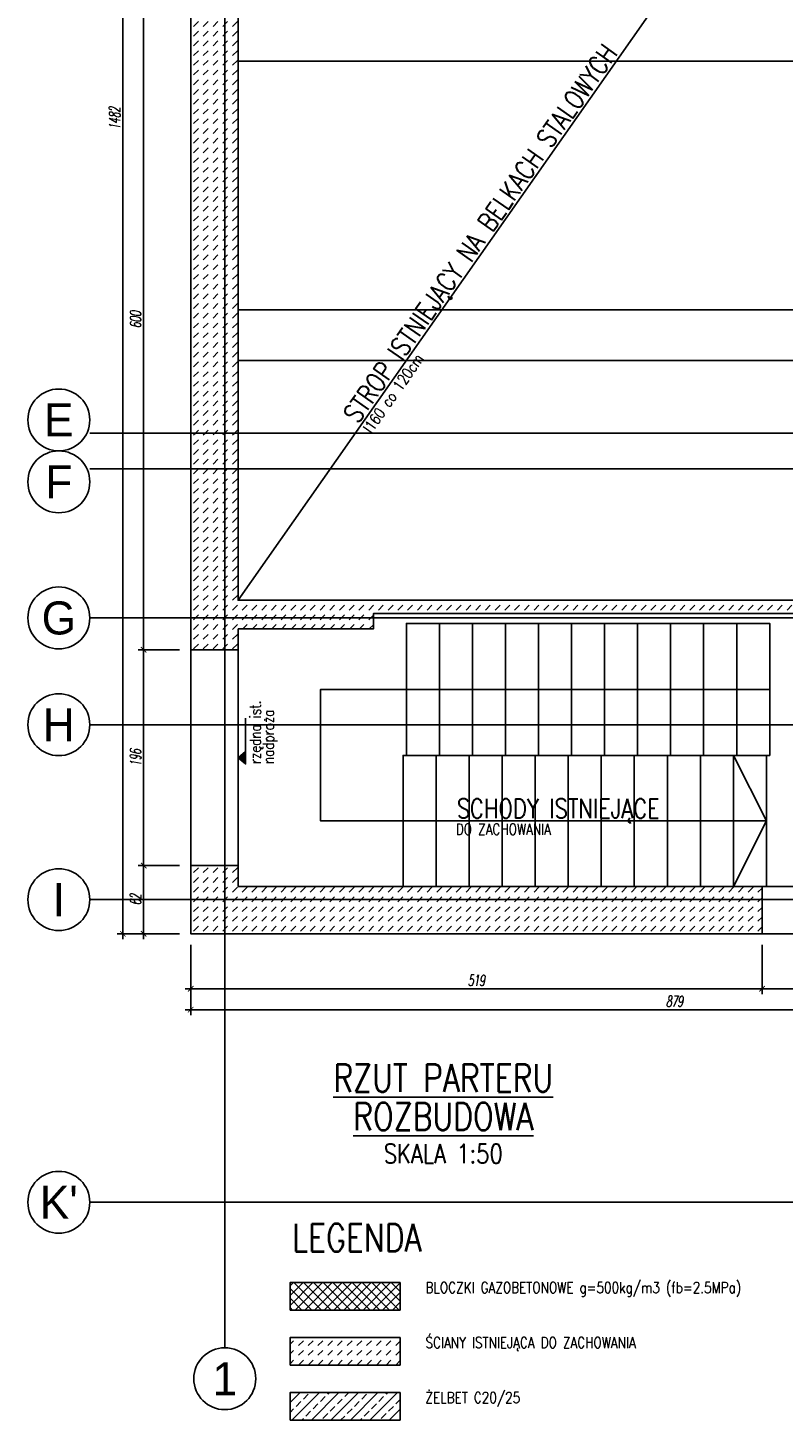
# Model space of a CAD drawing. Header units: millimetres. Extents: x -66901 to 936319, y -323998 to 488548.
# Tile 16 of 84: x 526350 to 533211, y 68122 to 80773. Entities that reach past the tile are written whole.
import ezdxf
from ezdxf.enums import TextEntityAlignment as Align
from ezdxf.lldxf.tags import DXFTag

# ---------------------------------------------------------------- set-up
doc = ezdxf.new("R2010")
doc.units = ezdxf.units.MM
doc.header["$LTSCALE"] = 5
doc.header["$MEASUREMENT"] = 0
for name, color, linetype in [('K-BELKI', 5, 'DASHED2'), ('K-HATCH', 8, 'Continuous'), ('K-OSIE', 1, 'CENTER'), ('K-S$UPY', 4, 'Continuous'), ('K-SC_KON', 2, 'Continuous'), ('K-schody', 3, 'Continuous'), ('K-STROPY', 201, 'Continuous'), ('K-WYMIARY', 254, 'Continuous'), ('N-20-RZEDNA', 254, 'Continuous'), ('N-35', 101, 'Continuous'), ('N-50', 4, 'Continuous'), ('S-25', 71, 'Continuous'), ('S-35', 101, 'Continuous')]:
    doc.layers.add(name, color=color, linetype=linetype)
doc.styles.add('GENERATED_STYLE_3', font='txt')
doc.styles.add('ROMANS', font='romans.shx', dxfattribs={"width": 0.8, "oblique": 10})
doc.styles.add('WYMIARY', font='romans.shx', dxfattribs={"width": 0.6, "oblique": 10})
tags = doc.linetypes.add('CENTER', pattern=[2, 1.25, -0.25, 0.25, -0.25]).pattern_tags.tags
tags[10:11] = [DXFTag(74, 4), DXFTag(75, 0), DXFTag(340, '0'), DXFTag(46, 1.0), DXFTag(50, 0.0), DXFTag(44, 0.0), DXFTag(45, 0.0)]
tags[8:9] = [DXFTag(74, 4), DXFTag(75, 0), DXFTag(340, '0'), DXFTag(46, 1.0), DXFTag(50, 0.0), DXFTag(44, 0.0), DXFTag(45, 0.0)]
tags[6:7] = [DXFTag(74, 4), DXFTag(75, 0), DXFTag(340, '0'), DXFTag(46, 1.0), DXFTag(50, 0.0), DXFTag(44, 0.0), DXFTag(45, 0.0)]
tags[4:5] = [DXFTag(74, 4), DXFTag(75, 0), DXFTag(340, '0'), DXFTag(46, 1.0), DXFTag(50, 0.0), DXFTag(44, 0.0), DXFTag(45, 0.0)]
tags = doc.linetypes.add('DASHED2', pattern=[0.375, 0.25, -0.125]).pattern_tags.tags
tags[6:7] = [DXFTag(74, 4), DXFTag(75, 0), DXFTag(340, '0'), DXFTag(46, 1.0), DXFTag(50, 0.0), DXFTag(44, 0.0), DXFTag(45, 0.0)]
tags[4:5] = [DXFTag(74, 4), DXFTag(75, 0), DXFTag(340, '0'), DXFTag(46, 1.0), DXFTag(50, 0.0), DXFTag(44, 0.0), DXFTag(45, 0.0)]
doc.dimstyles.new('CM50', dxfattribs={"dimscale": 50, "dimtxt": 2, "dimasz": 1, "dimexe": 1, "dimexo": 2, "dimgap": 0.5, "dimtad": 1, "dimlfac": 0.1, "dimrnd": 0.5, "dimdsep": 46, "dimtxsty": 'WYMIARY', "dimblk": 'ARCHTICK', "dimcen": 0, "dimdle": 1, "dimclrd": 253, "dimclre": 251, "dimclrt": 30, "dimaunit": 1, "dimadec": 0, "dimazin": 0, "dimtfac": 1, "dimtix": 1, "dimtmove": 0, "dimatfit": 3, "dimldrblk": 'ARCHTICK', "dimfxl": 1, "dimtvp": 0.4, "dimtolj": 1, "dimarcsym": 0})

# ---------------------------------------------------------------- blocks, each defined once
blk = doc.blocks.new('_ArchTick')
at = {"color": 0, "linetype": 'ByBlock', "const_width": 0.15}
blk.add_lwpolyline([(-0.5, -0.5), (0.5, 0.5)], dxfattribs=at)
blk = doc.blocks.new('*D641')
at = {"layer": 'Defpoints', "color": 0, "transparency": 16777216}
for p in [(527829, 73162), (527402, 72542), (527829, 72542)]:
    blk.add_point(p, dxfattribs=at)
at = {"layer": 'K-WYMIARY', "color": 251, "lineweight": -2, "transparency": 16777216}
for p, q in [((527729, 73162), (527352, 73162)), ((527729, 72542), (527352, 72542))]:
    blk.add_line(p, q, dxfattribs=at)
at = {"layer": 'K-WYMIARY', "color": 253, "lineweight": -2, "transparency": 16777216}
blk.add_line((527402, 73212), (527402, 72492), dxfattribs=at)
at = {"layer": 'K-WYMIARY', "color": 253, "lineweight": -2, "transparency": 16777216, "xscale": 50, "yscale": 50, "zscale": 50}
for p, rotation in [((527402, 73162), 90), ((527402, 72542), 270)]:
    blk.add_blockref('_ArchTick', p, dxfattribs=dict(at, rotation=rotation))
at = {"layer": 'K-WYMIARY', "color": 30, "transparency": 16777216, "insert": (527328, 72852), "char_height": 100, "attachment_point": 5, "rotation": 90, "style": 'WYMIARY'}
blk.add_mtext('\\A1;62', dxfattribs=at)
blk = doc.blocks.new('*D642')
at = {"layer": 'Defpoints', "color": 0, "transparency": 16777216}
for p in [(527402, 75122), (527829, 75122), (527829, 73162)]:
    blk.add_point(p, dxfattribs=at)
at = {"layer": 'K-WYMIARY', "color": 253, "lineweight": -2, "transparency": 16777216}
blk.add_line((527402, 73112), (527402, 75172), dxfattribs=at)
at = {"layer": 'K-WYMIARY', "color": 251, "lineweight": -2, "transparency": 16777216}
for p, q in [((527729, 75122), (527352, 75122)), ((527729, 73162), (527352, 73162))]:
    blk.add_line(p, q, dxfattribs=at)
at = {"layer": 'K-WYMIARY', "color": 253, "lineweight": -2, "transparency": 16777216, "xscale": 50, "yscale": 50, "zscale": 50}
for p, rotation in [((527402, 75122), 90), ((527402, 73162), 270)]:
    blk.add_blockref('_ArchTick', p, dxfattribs=dict(at, rotation=rotation))
at = {"layer": 'K-WYMIARY', "color": 30, "transparency": 16777216, "insert": (527328, 74142), "char_height": 100, "attachment_point": 5, "rotation": 90, "style": 'WYMIARY'}
blk.add_mtext('\\A1;196', dxfattribs=at)
blk = doc.blocks.new('*D643')
at = {"layer": 'Defpoints', "color": 0, "transparency": 16777216}
for p in [(527402, 81122), (527829, 81122), (527829, 75122)]:
    blk.add_point(p, dxfattribs=at)
at = {"layer": 'K-WYMIARY', "color": 251, "lineweight": -2, "transparency": 16777216}
for p, q in [((527729, 81122), (527352, 81122)), ((527729, 75122), (527352, 75122))]:
    blk.add_line(p, q, dxfattribs=at)
at = {"layer": 'K-WYMIARY', "color": 253, "lineweight": -2, "transparency": 16777216}
blk.add_line((527402, 75072), (527402, 81172), dxfattribs=at)
at = {"layer": 'K-WYMIARY', "color": 253, "lineweight": -2, "transparency": 16777216, "xscale": 50, "yscale": 50, "zscale": 50}
for p, rotation in [((527402, 81122), 90), ((527402, 75122), 270)]:
    blk.add_blockref('_ArchTick', p, dxfattribs=dict(at, rotation=rotation))
at = {"layer": 'K-WYMIARY', "color": 30, "transparency": 16777216, "insert": (527328, 78122), "char_height": 100, "attachment_point": 5, "rotation": 90, "style": 'WYMIARY'}
blk.add_mtext('\\A1;600', dxfattribs=at)
blk = doc.blocks.new('*D648')
at = {"layer": 'Defpoints', "color": 0, "transparency": 16777216}
for p in [(527212, 87362), (527829, 87362), (527829, 72542)]:
    blk.add_point(p, dxfattribs=at)
at = {"layer": 'K-WYMIARY', "color": 251, "lineweight": -2, "transparency": 16777216}
for p, q in [((527729, 87362), (527162, 87362)), ((527729, 72542), (527162, 72542))]:
    blk.add_line(p, q, dxfattribs=at)
at = {"layer": 'K-WYMIARY', "color": 253, "lineweight": -2, "transparency": 16777216}
blk.add_line((527212, 72492), (527212, 87412), dxfattribs=at)
at = {"layer": 'K-WYMIARY', "color": 253, "lineweight": -2, "transparency": 16777216, "xscale": 50, "yscale": 50, "zscale": 50}
for p, rotation in [((527212, 87362), 90), ((527212, 72542), 270)]:
    blk.add_blockref('_ArchTick', p, dxfattribs=dict(at, rotation=rotation))
at = {"layer": 'K-WYMIARY', "color": 30, "transparency": 16777216, "insert": (527138, 79952), "char_height": 100, "attachment_point": 5, "rotation": 90, "style": 'WYMIARY'}
blk.add_mtext('\\A1;1482', dxfattribs=at)
blk = doc.blocks.new('*D660')
at = {"layer": 'Defpoints', "color": 0, "transparency": 16777216}
for p in [(527829, 72542), (533019, 72542), (533019, 72042)]:
    blk.add_point(p, dxfattribs=at)
at = {"layer": 'K-WYMIARY', "color": 251, "lineweight": -2, "transparency": 16777216}
for p, q in [((527829, 72442), (527829, 71992)), ((533019, 72442), (533019, 71992))]:
    blk.add_line(p, q, dxfattribs=at)
at = {"layer": 'K-WYMIARY', "color": 253, "lineweight": -2, "transparency": 16777216}
blk.add_line((527779, 72042), (533069, 72042), dxfattribs=at)
at = {"layer": 'K-WYMIARY', "color": 253, "lineweight": -2, "transparency": 16777216, "xscale": 50, "yscale": 50, "zscale": 50, "rotation": 180}
blk.add_blockref('_ArchTick', (527829, 72042), dxfattribs=at)
at = {"layer": 'K-WYMIARY', "color": 253, "lineweight": -2, "transparency": 16777216, "xscale": 50, "yscale": 50, "zscale": 50}
blk.add_blockref('_ArchTick', (533019, 72042), dxfattribs=at)
at = {"layer": 'K-WYMIARY', "color": 30, "transparency": 16777216, "insert": (530424, 72118), "char_height": 100, "attachment_point": 5, "style": 'WYMIARY'}
blk.add_mtext('\\A1;519', dxfattribs=at)
blk = doc.blocks.new('*D661')
at = {"layer": 'Defpoints', "color": 0, "transparency": 16777216}
for p in [(533019, 72542), (534019, 72542), (534019, 72042)]:
    blk.add_point(p, dxfattribs=at)
at = {"layer": 'K-WYMIARY', "color": 251, "lineweight": -2, "transparency": 16777216}
for p, q in [((533019, 72442), (533019, 71992)), ((534019, 72442), (534019, 71992))]:
    blk.add_line(p, q, dxfattribs=at)
at = {"layer": 'K-WYMIARY', "color": 253, "lineweight": -2, "transparency": 16777216}
blk.add_line((532969, 72042), (534069, 72042), dxfattribs=at)
at = {"layer": 'K-WYMIARY', "color": 253, "lineweight": -2, "transparency": 16777216, "xscale": 50, "yscale": 50, "zscale": 50, "rotation": 180}
blk.add_blockref('_ArchTick', (533019, 72042), dxfattribs=at)
at = {"layer": 'K-WYMIARY', "color": 253, "lineweight": -2, "transparency": 16777216, "xscale": 50, "yscale": 50, "zscale": 50}
blk.add_blockref('_ArchTick', (534019, 72042), dxfattribs=at)
at = {"layer": 'K-WYMIARY', "color": 30, "transparency": 16777216, "insert": (533519, 72118), "char_height": 100, "attachment_point": 5, "style": 'WYMIARY'}
blk.add_mtext('\\A1;100', dxfattribs=at)
blk = doc.blocks.new('*D673')
at = {"layer": 'Defpoints', "color": 0, "transparency": 16777216}
for p in [(527829, 72542), (536619, 72542), (527829, 71852)]:
    blk.add_point(p, dxfattribs=at)
at = {"layer": 'K-WYMIARY', "color": 251, "lineweight": -2, "transparency": 16777216}
for p, q in [((527829, 72442), (527829, 71802)), ((536619, 72442), (536619, 71802))]:
    blk.add_line(p, q, dxfattribs=at)
at = {"layer": 'K-WYMIARY', "color": 253, "lineweight": -2, "transparency": 16777216}
blk.add_line((536669, 71852), (527779, 71852), dxfattribs=at)
at = {"layer": 'K-WYMIARY', "color": 253, "lineweight": -2, "transparency": 16777216, "xscale": 50, "yscale": 50, "zscale": 50, "rotation": 180}
blk.add_blockref('_ArchTick', (527829, 71852), dxfattribs=at)
at = {"layer": 'K-WYMIARY', "color": 253, "lineweight": -2, "transparency": 16777216, "xscale": 50, "yscale": 50, "zscale": 50}
blk.add_blockref('_ArchTick', (536619, 71852), dxfattribs=at)
at = {"layer": 'K-WYMIARY', "color": 30, "transparency": 16777216, "insert": (532224, 71928), "char_height": 100, "attachment_point": 5, "style": 'WYMIARY'}
blk.add_mtext('\\A1;879', dxfattribs=at)

msp = doc.modelspace()

# ---------------------------------------------------------------- hatches: boundary and pattern name
at = {"layer": 'K-HATCH', "lineweight": 0}
h = msp.add_hatch(dxfattribs=at)
h.set_pattern_fill('DASH', color=256, scale=500, angle=45, style=0)
h.paths.add_polyline_path([(528139, 81121.848), (527829, 81121.848), (527829, 77091.848), (528139, 77091.848)])
h.paths.add_polyline_path([(528259, 81121.848), (528139, 81121.848), (528139, 77091.848), (528259, 77091.848)])
h = msp.add_hatch(dxfattribs=at)
h.set_pattern_fill('DASH', color=256, scale=500, angle=45, style=0)
h.paths.add_polyline_path([(528259, 77091.848), (528139, 77091.848), (528139, 76766.848), (528259, 76766.848)])
h.paths.add_polyline_path([(528139, 77091.848), (527829, 77091.848), (527829, 76766.848), (528139, 76766.848)])
h.paths.add_polyline_path([(528139, 76766.848), (527829, 76766.848), (527829, 75411.848), (528139, 75411.848)])
h.paths.add_polyline_path([(528259, 76766.848), (528139, 76766.848), (528139, 75411.848), (529489, 75411.848), (529489, 75451.848), (533409, 75451.848), (533409, 75571.848), (528259, 75571.848)])
h.paths.add_polyline_path([(528139, 75411.848), (527829, 75411.848), (527829, 75121.848), (528139, 75121.848)])
h.paths.add_polyline_path([(529489, 75411.848), (528139, 75411.848), (528139, 75121.848), (528259, 75121.848), (528259, 75311.848), (529489, 75311.848)])
h = msp.add_hatch(dxfattribs=at)
h.set_pattern_fill('DASH', color=256, scale=500, angle=45, style=0)
h.paths.add_polyline_path([(533019, 72971.848), (532759, 72971.848), (532459, 72971.848), (532159, 72971.848), (531859, 72971.848), (531559, 72971.848), (531259, 72971.848), (530959, 72971.848), (530659, 72971.848), (530359, 72971.848), (530059, 72971.848), (529759, 72971.848), (528259, 72971.848), (528259, 73161.848), (528139, 73161.848), (528139, 72851.848), (533019, 72851.848)])
h.paths.add_polyline_path([(528139, 73161.848), (527829, 73161.848), (527829, 72851.848), (528139, 72851.848)])
h.paths.add_polyline_path([(528139, 72851.848), (527829, 72851.848), (527829, 72541.848), (528139, 72541.848)])
h.paths.add_polyline_path([(533019, 72851.848), (528139, 72851.848), (528139, 72541.848), (533019, 72541.848)])
h = msp.add_hatch(dxfattribs=at)
h.set_pattern_fill('ANSI37', color=256, scale=500, style=0)
h.set_pattern_definition([(45, (4462620.22, 8125486.61), (-44.19417382, 44.19417382), []), (135, (4462620.22, 8125486.61), (-44.19417382, -44.19417382), [])])
h.paths.add_polyline_path([(528731.858, 69372.5), (528731.858, 69122.5), (529731.858, 69122.5), (529731.858, 69372.5)])
h = msp.add_hatch(dxfattribs=at)
h.set_pattern_fill('DASH', color=256, scale=500, angle=45, style=0)
h.set_pattern_definition([(45, (4462620.22, 8125486.61), (9e-15, 88.38834765), [62.5, -62.5])])
h.paths.add_polyline_path([(528731.858, 68872.5), (528731.858, 68622.5), (529731.858, 68622.5), (529731.858, 68872.5)])
at = {"layer": 'K-HATCH'}
h = msp.add_hatch(dxfattribs=at)
h.set_pattern_fill('ANSI33', color=256, scale=500, style=0)
h.set_pattern_definition([(45, (4462620.22, 8125486.61), (-88.3883476, 88.3883476), []), (45, (4462708.61, 8125486.61), (-88.3883476, 88.3883476), [62.5, -31.25])])
h.paths.add_polyline_path([(528731.858, 68372.5), (528731.858, 68122.5), (529731.858, 68122.5), (529731.858, 68372.5)])
at = {"layer": 'N-20-RZEDNA', "lineweight": 0}
msp.add_hatch(color=256, dxfattribs=at).paths.add_polyline_path([(528328.282, 74197.848), (528259, 74141.848), (528328.282, 74085.848)])

# ---------------------------------------------------------------- linework, layer by layer
at = {"layer": 'K-BELKI'}
for p, q in [((528259, 80471.848), (536189, 80471.848)), ((528259, 78211.848), (536189, 78211.848)), ((528259, 77751.848), (536189, 77751.848)), ((527829, 75121.848), (527829, 73161.848)), ((528259, 75121.848), (528259, 73161.848)), ((533019, 72971.848), (534019, 72971.848)), ((533019, 72541.848), (534019, 72541.848))]:
    msp.add_line(p, q, dxfattribs=at)
at = {"layer": 'K-OSIE'}
for p, q in [((528139, 88457.5), (528139, 68780.5)), ((553624, 77091.848), (526912.5, 77091.848)), ((553624, 76766.848), (526912.5, 76766.848)), ((526912.5, 75411.848), (553624, 75411.848)), ((526912.5, 74441.848), (553624, 74441.848)), ((526912.5, 72851.848), (553624, 72851.848)), ((526912.5, 70101.848), (553624, 70101.848))]:
    msp.add_line(p, q, dxfattribs=at)
for centre in [(526631.25, 77210.598), (526631.25, 76648.098), (526631.25, 75411.848), (526631.25, 74441.848), (526631.25, 72851.848), (526631.25, 70101.848), (528139, 68499.25)]:
    msp.add_circle(centre, 281.25, dxfattribs=at)
at = {"layer": 'K-S$UPY'}
msp.add_lwpolyline([(528731.858, 68122.5), (529731.858, 68122.5), (529731.858, 68372.5), (528731.858, 68372.5)], close=True, dxfattribs=at)
at = {"layer": 'K-SC_KON'}
for points in [[(528259, 75311.848), (529489, 75311.848), (529489, 75451.848), (533409, 75451.848), (533409, 75571.848), (528259, 75571.848), (528259, 81121.848), (527829, 81121.848), (527829, 75121.848), (528259, 75121.848), (528259, 75311.848)], [(528259, 72971.848), (533019, 72971.848), (533019, 72541.848), (527829, 72541.848), (527829, 73161.848), (528259, 73161.848), (528259, 72971.848)]]:
    msp.add_lwpolyline(points, dxfattribs=at)
for points in [[(528731.858, 69122.5), (529731.858, 69122.5), (529731.858, 69372.5), (528731.858, 69372.5)], [(528731.858, 68622.5), (529731.858, 68622.5), (529731.858, 68872.5), (528731.858, 68872.5)]]:
    msp.add_lwpolyline(points, close=True, dxfattribs=at)
at = {"layer": 'K-schody'}
for points in [[(529789, 74161.848), (530089, 74161.848), (530089, 75361.848), (529789, 75361.848)], [(530089, 74161.848), (530389, 74161.848), (530389, 75361.848), (530089, 75361.848)], [(530389, 74161.848), (530689, 74161.848), (530689, 75361.848), (530389, 75361.848)], [(530689, 74161.848), (530989, 74161.848), (530989, 75361.848), (530689, 75361.848)], [(530989, 74161.848), (531289, 74161.848), (531289, 75361.848), (530989, 75361.848)], [(531289, 74161.848), (531589, 74161.848), (531589, 75361.848), (531289, 75361.848)], [(531589, 74161.848), (531889, 74161.848), (531889, 75361.848), (531589, 75361.848)], [(531889, 74161.848), (532189, 74161.848), (532189, 75361.848), (531889, 75361.848)], [(532189, 74161.848), (532489, 74161.848), (532489, 75361.848), (532189, 75361.848)], [(532489, 74161.848), (532789, 74161.848), (532789, 75361.848), (532489, 75361.848)], [(532789, 74161.848), (533089, 74161.848), (533089, 75361.848), (532789, 75361.848)], [(530059, 74161.848), (529759, 74161.848), (529759, 72971.848), (530059, 72971.848)], [(530359, 74161.848), (530059, 74161.848), (530059, 72971.848), (530359, 72971.848)], [(530659, 74161.848), (530359, 74161.848), (530359, 72971.848), (530659, 72971.848)], [(530959, 74161.848), (530659, 74161.848), (530659, 72971.848), (530959, 72971.848)], [(531259, 74161.848), (530959, 74161.848), (530959, 72971.848), (531259, 72971.848)], [(531559, 74161.848), (531259, 74161.848), (531259, 72971.848), (531559, 72971.848)], [(531859, 74161.848), (531559, 74161.848), (531559, 72971.848), (531859, 72971.848)], [(532159, 74161.848), (531859, 74161.848), (531859, 72971.848), (532159, 72971.848)], [(532459, 74161.848), (532159, 74161.848), (532159, 72971.848), (532459, 72971.848)], [(532759, 74161.848), (532459, 74161.848), (532459, 72971.848), (532759, 72971.848)], [(533059, 74161.848), (532759, 74161.848), (532759, 72971.848), (533059, 72971.848)]]:
    msp.add_lwpolyline(points, close=True, dxfattribs=at)
for points in [[(533089, 74761.848), (529009, 74761.848), (529009, 73566.848), (533059, 73566.848)], [(532759, 74161.848), (533059, 73566.848), (532759, 72971.848)]]:
    msp.add_lwpolyline(points, dxfattribs=at)
at = {"layer": 'K-STROPY'}
msp.add_line((528259, 75571.848), (536189, 86881.848), dxfattribs=at)
at = {"layer": 'N-20-RZEDNA'}
msp.add_lwpolyline([(528328.282, 74197.848), (528259, 74141.848), (528328.282, 74085.848), (528328.282, 74501.848)], dxfattribs=at)

# ---------------------------------------------------------------- texts
at = {"layer": 'N-20-RZEDNA', "style": 'ROMANS', "width": 0.8}
for s, p in [('rzędna ist.', (528494.949, 74085.848)), ('nadproża', (528614.949, 74085.848))]:
    msp.add_text(s, height=100, rotation=90, dxfattribs=at).set_placement(p, align=Align.BOTTOM_LEFT)
at = {"layer": 'N-35', "style": 'ROMANS', "width": 0.8}
msp.add_text('SKALA 1:50', height=175, dxfattribs=at).set_placement((530123.5, 70456.5), align=Align.CENTER)
at = {"layer": 'N-50', "style": 'GENERATED_STYLE_3'}
for s, p in [('E', (526631.25, 77210.598)), ('F', (526631.25, 76648.098)), ('G', (526631.25, 75411.848)), ('H', (526631.25, 74441.848)), ('I', (526631.25, 72851.848)), ("K'", (526631.25, 70101.848)), ('1', (528139, 68499.25))]:
    msp.add_text(s, height=300, dxfattribs=at).set_placement(p, align=Align.MIDDLE)
at = {"layer": 'N-50', "style": 'ROMANS', "width": 0.8}
for s, p in [('%%URZUT PARTERU', (530123.5, 71106.5)), ('%%UROZBUDOWA', (530123.5, 70756.5))]:
    msp.add_text(s, height=250, dxfattribs=at).set_placement(p, align=Align.CENTER)
msp.add_text('LEGENDA', height=250, dxfattribs=at).set_placement((529338.088, 69580.303), align=Align.BOTTOM_CENTER)
at = {"layer": 'S-25', "style": 'ROMANS', "width": 0.8}
for s, rotation, p in [('I160 co 120cm', 54.9635173, (529470.342, 77081.755)), ('DO ZACHOWANIA', 0, (530237.738, 73441.848))]:
    msp.add_text(s, height=100, rotation=rotation, dxfattribs=at).set_placement(p)
for s, p in [('BLOCZKI GAZOBETONOWE g=500kg/m3 (fb=2.5MPa)', (529962.293, 69277.411)), ('ŚCIANY ISTNIEJĄCA DO ZACHOWANIA', (529962.293, 68777.411)), ('ŻELBET C20/25', (529962.293, 68277.411))]:
    msp.add_text(s, height=100, dxfattribs=at).set_placement(p)
at = {"layer": 'S-35', "style": 'ROMANS', "width": 0.8}
msp.add_text('STROP ISTNIEJĄCY NA BELKACH STALOWYCH', height=175, rotation=54.9635173, dxfattribs=at).set_placement((529347.523, 77167.869))
msp.add_text('SCHODY ISTNIEJĄCE', height=175, dxfattribs=at).set_placement((530246.546, 73591.848))

# ---------------------------------------------------------------- dimensions: what is measured, and where the dimension line sits
at = {"layer": 'K-WYMIARY'}
for base, p1, p2, picture, middle in [((527212.5, 87361.848), (527829, 72541.848), (527829, 87361.848), '*D648', (527137.5, 79951.848)), ((527402.5, 81121.848), (527829, 75121.848), (527829, 81121.848), '*D643', (527327.5, 78121.848)), ((527402.5, 75121.848), (527829, 73161.848), (527829, 75121.848), '*D642', (527327.5, 74141.848))]:
    dim = msp.add_linear_dim(base=base, p1=p1, p2=p2, angle=90, dimstyle='CM50', override={"dimtmove": 1}, dxfattribs=at)
    dim.commit()
    dim.dimension.update_dxf_attribs({"geometry": picture, "text_midpoint": middle})
dim = msp.add_linear_dim(base=(527402.5, 72541.848), p1=(527829, 73161.848), p2=(527829, 72541.848), angle=90, dimstyle='CM50', dxfattribs=at)
dim.commit()
dim.dimension.update_dxf_attribs({"geometry": '*D641', "text_midpoint": (527327.5, 72851.848)})
dim = msp.add_linear_dim(base=(533019, 72042.5), p1=(527829, 72541.848), p2=(533019, 72541.848), dimstyle='CM50', dxfattribs=at)
dim.commit()
dim.dimension.update_dxf_attribs({"geometry": '*D660', "text_midpoint": (530424, 72117.5)})
for base, p1, p2, picture, middle in [((527829, 71852.5), (536619, 72541.848), (527829, 72541.848), '*D673', (532224, 71927.5)), ((534019, 72042.5), (533019, 72541.848), (534019, 72541.848), '*D661', (533519, 72117.5))]:
    dim = msp.add_linear_dim(base=base, p1=p1, p2=p2, dimstyle='CM50', override={"dimtmove": 1}, dxfattribs=at)
    dim.commit()
    dim.dimension.update_dxf_attribs({"geometry": picture, "text_midpoint": middle})

doc.saveas('drawing.dxf')
